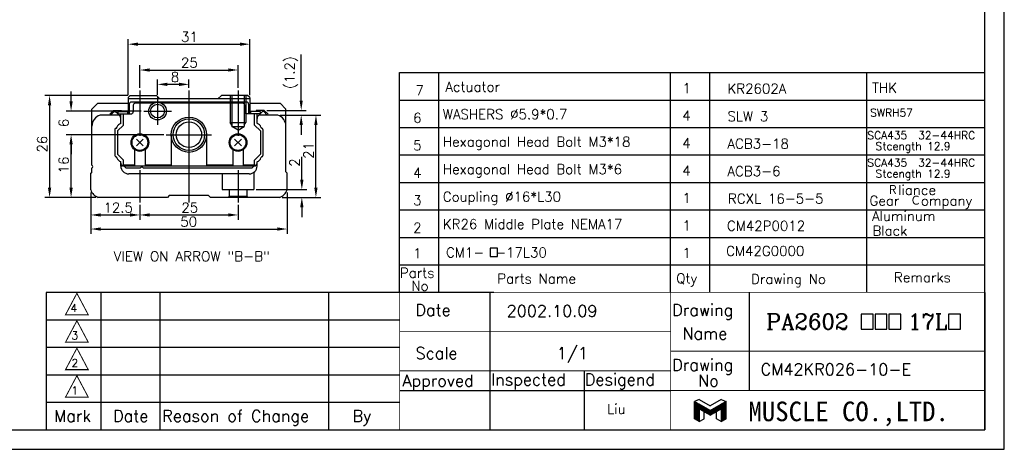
# Model space of a CAD drawing. Extents: x -633 to -223, y -264 to 23.
# Tile 4 of 7: x -474 to -223, y -264 to -154. Entities that reach past the tile are written whole.
import ezdxf
from ezdxf.lldxf.tags import DXFTag

# ---------------------------------------------------------------- set-up
doc = ezdxf.new("R2010")
doc.units = 0
doc.header["$MEASUREMENT"] = 0
for name, color, linetype in [('1', 7, 'Continuous'), ('Center', 1, 'CENTER'), ('Dims', 6, 'Continuous'), ('Hidden', 4, 'HIDDEN'), ('Object', 7, 'Continuous')]:
    doc.layers.add(name, color=color, linetype=linetype)
doc.styles.add('Roman', font='romans.shx', dxfattribs={"bigfont": 'bigfont.shx'})
doc.styles.get("Standard").update_dxf_attribs({"font": 'romanc.shx', "bigfont": 'bigfont.shx'})
tags = doc.linetypes.add('CENTER', pattern=[17.5, 13, -1.5, 1.5, -1.5]).pattern_tags.tags
tags[10:11] = [DXFTag(74, 4), DXFTag(75, 0), DXFTag(340, '0'), DXFTag(46, 1.0), DXFTag(50, 0.0), DXFTag(44, 0.0), DXFTag(45, 0.0)]
tags[8:9] = [DXFTag(74, 4), DXFTag(75, 0), DXFTag(340, '0'), DXFTag(46, 1.0), DXFTag(50, 0.0), DXFTag(44, 0.0), DXFTag(45, 0.0)]
tags[6:7] = [DXFTag(74, 4), DXFTag(75, 0), DXFTag(340, '0'), DXFTag(46, 1.0), DXFTag(50, 0.0), DXFTag(44, 0.0), DXFTag(45, 0.0)]
tags[4:5] = [DXFTag(74, 4), DXFTag(75, 0), DXFTag(340, '0'), DXFTag(46, 1.0), DXFTag(50, 0.0), DXFTag(44, 0.0), DXFTag(45, 0.0)]
tags = doc.linetypes.add('HIDDEN', pattern=[9.525, 6.35, -3.175]).pattern_tags.tags
tags[6:7] = [DXFTag(74, 4), DXFTag(75, 0), DXFTag(340, '0'), DXFTag(46, 1.0), DXFTag(50, 0.0), DXFTag(44, 0.0), DXFTag(45, 0.0)]
tags[4:5] = [DXFTag(74, 4), DXFTag(75, 0), DXFTag(340, '0'), DXFTag(46, 1.0), DXFTag(50, 0.0), DXFTag(44, 0.0), DXFTag(45, 0.0)]
doc.dimstyles.get("Standard").update_dxf_attribs({"dimtxt": 2.5, "dimasz": 2.5, "dimexe": 1.25, "dimexo": 0.625, "dimtad": 1, "dimdec": 3, "dimdsep": 46, "dimtxsty": 'Standard', "dimcen": 2.5, "dimadec": 0, "dimazin": 0, "dimtfac": 1, "dimtdec": 3, "dimtofl": 0, "dimtmove": 0, "dimatfit": 3, "dimfxl": 1, "dimtolj": 1, "dimtzin": 0, "dimarcsym": 0})

# ---------------------------------------------------------------- blocks, each defined once
blk = doc.blocks.new('*D14')
at = {"layer": 'Defpoints', "color": 0}
for p in [(-461.08, -177.71), (-442.58, -177.71), (-436.83, -183.71)]:
    blk.add_point(p, dxfattribs=at)
at = {"layer": 'Dims', "color": 0, "lineweight": -2}
for p, q in [((-461.08, -175.21), (-461.08, -172.71)), ((-443.21, -177.71), (-462.33, -177.71)), ((-437.46, -183.71), (-462.33, -183.71)), ((-461.08, -186.21), (-461.08, -188.71))]:
    blk.add_line(p, q, dxfattribs=at)
at = {"layer": 'Dims', "color": 0}
for points in [[(-461.5, -175.21), (-460.66, -175.21), (-461.08, -177.71)], [(-461.5, -186.21), (-460.66, -186.21), (-461.08, -183.71)]]:
    blk.add_solid(points, dxfattribs=at)
at = {"layer": 'Dims', "color": 0, "insert": (-462.95, -180.71), "char_height": 2.5, "attachment_point": 5, "rotation": 90}
blk.add_mtext('\\A1;6', dxfattribs=at)
blk = doc.blocks.new('*D12')
at = {"layer": 'Defpoints', "color": 0}
for p in [(-446.01, -173.71), (-466.55, -199.71), (-454.15, -199.71)]:
    blk.add_point(p, dxfattribs=at)
at = {"layer": 'Dims', "color": 0, "lineweight": -2}
for p, q in [((-446.64, -173.71), (-467.8, -173.71)), ((-466.55, -176.21), (-466.55, -197.21)), ((-454.77, -199.71), (-467.8, -199.71))]:
    blk.add_line(p, q, dxfattribs=at)
at = {"layer": 'Dims', "color": 0}
for points in [[(-466.97, -176.21), (-466.14, -176.21), (-466.55, -173.71)], [(-466.97, -197.21), (-466.14, -197.21), (-466.55, -199.71)]]:
    blk.add_solid(points, dxfattribs=at)
at = {"layer": 'Dims', "color": 0, "insert": (-468.43, -186.13), "char_height": 2.5, "attachment_point": 5, "rotation": 90}
blk.add_mtext('\\A1;26', dxfattribs=at)
blk = doc.blocks.new('*D20')
at = {"layer": 'Defpoints', "color": 0}
for p in [(-461.08, -183.71), (-436.83, -183.71), (-454.15, -199.71)]:
    blk.add_point(p, dxfattribs=at)
at = {"layer": 'Dims', "color": 0, "lineweight": -2}
for p, q in [((-437.46, -183.71), (-462.33, -183.71)), ((-461.08, -197.21), (-461.08, -186.21)), ((-454.77, -199.71), (-462.33, -199.71))]:
    blk.add_line(p, q, dxfattribs=at)
at = {"layer": 'Dims', "color": 0}
for points in [[(-461.5, -186.21), (-460.66, -186.21), (-461.08, -183.71)], [(-461.5, -197.21), (-460.66, -197.21), (-461.08, -199.71)]]:
    blk.add_solid(points, dxfattribs=at)
at = {"layer": 'Dims', "color": 0, "insert": (-462.95, -191.43), "char_height": 2.5, "attachment_point": 5, "rotation": 90}
blk.add_mtext('\\A1;16', dxfattribs=at)
blk = doc.blocks.new('*D24')
at = {"layer": 'Defpoints', "color": 0}
for p in [(-408.43, -178.71), (-398.72, -178.71), (-407.98, -199.71)]:
    blk.add_point(p, dxfattribs=at)
at = {"layer": 'Dims', "color": 0, "lineweight": -2}
for p, q in [((-407.8, -178.71), (-397.47, -178.71)), ((-398.72, -197.21), (-398.72, -181.21)), ((-407.35, -199.71), (-397.47, -199.71))]:
    blk.add_line(p, q, dxfattribs=at)
at = {"layer": 'Dims', "color": 0}
for points in [[(-399.14, -181.21), (-398.31, -181.21), (-398.72, -178.71)], [(-399.14, -197.21), (-398.31, -197.21), (-398.72, -199.71)]]:
    blk.add_solid(points, dxfattribs=at)
at = {"layer": 'Dims', "color": 0, "insert": (-400.6, -187.72), "char_height": 2.5, "attachment_point": 5, "rotation": 90}
blk.add_mtext('\\A1;21', dxfattribs=at)
blk = doc.blocks.new('*D21')
at = {"layer": 'Defpoints', "color": 0}
for p in [(-443.56, -200.98), (-418.56, -200.98), (-418.56, -204.17)]:
    blk.add_point(p, dxfattribs=at)
at = {"layer": 'Dims', "color": 0, "lineweight": -2}
for p, q in [((-443.56, -201.6), (-443.56, -205.42)), ((-418.56, -201.6), (-418.56, -205.42)), ((-441.06, -204.17), (-421.06, -204.17))]:
    blk.add_line(p, q, dxfattribs=at)
at = {"layer": 'Dims', "color": 0}
for points in [[(-441.06, -203.75), (-441.06, -204.58), (-443.56, -204.17)], [(-421.06, -203.75), (-421.06, -204.58), (-418.56, -204.17)]]:
    blk.add_solid(points, dxfattribs=at)
at = {"layer": 'Dims', "color": 0, "insert": (-430.86, -202.29), "char_height": 2.5, "attachment_point": 5}
blk.add_mtext('\\A1;25', dxfattribs=at)
blk = doc.blocks.new('*D19')
at = {"layer": 'Defpoints', "color": 0}
for p in [(-456.06, -197.8), (-406.06, -197.8), (-406.06, -207.75)]:
    blk.add_point(p, dxfattribs=at)
at = {"layer": 'Dims', "color": 0, "lineweight": -2}
for p, q in [((-456.06, -198.42), (-456.06, -209)), ((-406.06, -198.42), (-406.06, -209)), ((-453.56, -207.75), (-408.56, -207.75))]:
    blk.add_line(p, q, dxfattribs=at)
at = {"layer": 'Dims', "color": 0}
for points in [[(-453.56, -207.34), (-453.56, -208.17), (-456.06, -207.75)], [(-408.56, -207.34), (-408.56, -208.17), (-406.06, -207.75)]]:
    blk.add_solid(points, dxfattribs=at)
at = {"layer": 'Dims', "color": 0, "insert": (-431.12, -205.88), "char_height": 2.5, "attachment_point": 5}
blk.add_mtext('\\A1;50', dxfattribs=at)
blk = doc.blocks.new('*D22')
at = {"layer": 'Defpoints', "color": 0}
for p in [(-456.06, -197.8), (-443.56, -200.98), (-443.56, -204.17)]:
    blk.add_point(p, dxfattribs=at)
at = {"layer": 'Dims', "color": 0, "lineweight": -2}
for p, q in [((-456.06, -198.42), (-456.06, -205.42)), ((-443.56, -201.6), (-443.56, -205.42)), ((-453.56, -204.17), (-446.06, -204.17))]:
    blk.add_line(p, q, dxfattribs=at)
at = {"layer": 'Dims', "color": 0}
for points in [[(-453.56, -203.75), (-453.56, -204.58), (-456.06, -204.17)], [(-446.06, -203.75), (-446.06, -204.58), (-443.56, -204.17)]]:
    blk.add_solid(points, dxfattribs=at)
at = {"layer": 'Dims', "color": 0, "insert": (-449.08, -202.29), "char_height": 2.5, "attachment_point": 5}
blk.add_mtext('\\A1;12.5', dxfattribs=at)
blk = doc.blocks.new('*D18')
at = {"layer": 'Defpoints', "color": 0}
for p in [(-414.56, -197.71), (-402.31, -197.71), (-407.98, -199.71)]:
    blk.add_point(p, dxfattribs=at)
at = {"layer": 'Dims', "color": 0, "lineweight": -2}
for p, q in [((-402.31, -195.21), (-402.31, -189.36)), ((-413.94, -197.71), (-401.06, -197.71)), ((-407.35, -199.71), (-401.06, -199.71)), ((-402.31, -202.21), (-402.31, -204.71))]:
    blk.add_line(p, q, dxfattribs=at)
at = {"layer": 'Dims', "color": 0}
for points in [[(-402.73, -195.21), (-401.89, -195.21), (-402.31, -197.71)], [(-402.73, -202.21), (-401.89, -202.21), (-402.31, -199.71)]]:
    blk.add_solid(points, dxfattribs=at)
at = {"layer": 'Dims', "color": 0, "insert": (-404.18, -190.81), "char_height": 2.5, "attachment_point": 5, "rotation": 90}
blk.add_mtext('\\A1;2', dxfattribs=at)
blk = doc.blocks.new('*D31')
at = {"layer": 'Defpoints', "color": 0}
for p in [(-418.56, -167.23), (-443.56, -172.44), (-418.56, -172.44)]:
    blk.add_point(p, dxfattribs=at)
at = {"layer": 'Dims', "color": 0, "lineweight": -2}
for p, q in [((-443.56, -171.81), (-443.56, -165.98)), ((-441.06, -167.23), (-421.06, -167.23)), ((-418.56, -171.81), (-418.56, -165.98))]:
    blk.add_line(p, q, dxfattribs=at)
at = {"layer": 'Dims', "color": 0}
for points in [[(-441.06, -166.82), (-441.06, -167.65), (-443.56, -167.23)], [(-421.06, -166.82), (-421.06, -167.65), (-418.56, -167.23)]]:
    blk.add_solid(points, dxfattribs=at)
at = {"layer": 'Dims', "color": 0, "insert": (-430.95, -165.36), "char_height": 2.5, "attachment_point": 5}
blk.add_mtext('\\A1;25', dxfattribs=at)
blk = doc.blocks.new('*D30')
at = {"layer": 'Defpoints', "color": 0}
for p in [(-415.56, -160.65), (-446.56, -174.26), (-415.56, -174.26)]:
    blk.add_point(p, dxfattribs=at)
at = {"layer": 'Dims', "color": 0, "lineweight": -2}
for p, q in [((-446.56, -173.63), (-446.56, -159.4)), ((-415.56, -173.63), (-415.56, -159.4)), ((-444.06, -160.65), (-418.06, -160.65))]:
    blk.add_line(p, q, dxfattribs=at)
at = {"layer": 'Dims', "color": 0}
for points in [[(-444.06, -160.24), (-444.06, -161.07), (-446.56, -160.65)], [(-418.06, -160.24), (-418.06, -161.07), (-415.56, -160.65)]]:
    blk.add_solid(points, dxfattribs=at)
at = {"layer": 'Dims', "color": 0, "insert": (-430.95, -158.78), "char_height": 2.5, "attachment_point": 5}
blk.add_mtext('\\A1;31', dxfattribs=at)
blk = doc.blocks.new('*D15')
at = {"layer": 'Defpoints', "color": 0}
for p in [(-411.89, -177.51), (-408.43, -178.71), (-402.47, -178.71)]:
    blk.add_point(p, dxfattribs=at)
at = {"layer": 'Dims', "color": 0, "lineweight": -2}
for p, q in [((-402.47, -175.01), (-402.47, -163.28)), ((-411.26, -177.51), (-401.22, -177.51)), ((-407.8, -178.71), (-401.22, -178.71)), ((-402.47, -181.21), (-402.47, -183.71))]:
    blk.add_line(p, q, dxfattribs=at)
at = {"layer": 'Dims', "color": 0}
for points in [[(-402.89, -175.01), (-402.06, -175.01), (-402.47, -177.51)], [(-402.89, -181.21), (-402.06, -181.21), (-402.47, -178.71)]]:
    blk.add_solid(points, dxfattribs=at)
at = {"layer": 'Dims', "color": 0, "insert": (-405, -167.9), "char_height": 2.5, "attachment_point": 5, "rotation": 90}
blk.add_mtext('\\A1;(1.2)', dxfattribs=at)
blk = doc.blocks.new('*D32')
at = {"layer": 'Defpoints', "color": 0}
for p in [(-439.06, -170.89), (-431.06, -172.44), (-439.06, -174.19)]:
    blk.add_point(p, dxfattribs=at)
at = {"layer": 'Dims', "color": 0, "lineweight": -2}
for p, q in [((-439.06, -173.56), (-439.06, -169.64)), ((-431.06, -171.81), (-431.06, -169.64)), ((-433.56, -170.89), (-436.56, -170.89))]:
    blk.add_line(p, q, dxfattribs=at)
at = {"layer": 'Dims', "color": 0}
for points in [[(-436.56, -170.47), (-436.56, -171.31), (-439.06, -170.89)], [(-433.56, -170.47), (-433.56, -171.31), (-431.06, -170.89)]]:
    blk.add_solid(points, dxfattribs=at)
at = {"layer": 'Dims', "color": 0, "insert": (-434.61, -169.02), "char_height": 2.5, "attachment_point": 5}
blk.add_mtext('\\A1;8', dxfattribs=at)
blk = doc.blocks.new('A$C76C73055')
at = {"layer": '1', "linetype": 'Continuous'}
for p, q in [((1.5, 7.02), (0, 6.39)), ((0, 0.87), (0, 6.39)), ((0, 6.39), (1.5, 5.52)), ((1.5, 7.02), (5, 5)), ((8.5, 7.02), (5, 5)), ((8.5, 7.02), (10, 6.39)), ((10, 6.39), (8.5, 5.52)), ((10, 0.87), (10, 6.39)), ((0, 6.19), (0.34, 6.19)), ((0, 5.99), (0.68, 5.99)), ((0, 5.79), (1.03, 5.79)), ((0, 5.59), (1.37, 5.59)), ((0, 5.39), (1.72, 5.39)), ((0, 5.19), (2.07, 5.19)), ((0, 4.99), (2.41, 4.99)), ((0, 4.79), (2.76, 4.79)), ((0, 4.59), (3.11, 4.59)), ((0, 4.39), (3.45, 4.39)), ((0, 4.19), (3.8, 4.19)), ((0, 3.99), (1.5, 3.99)), ((0, 3.79), (1.5, 3.79)), ((0, 3.59), (1.5, 3.59)), ((0, 3.39), (1.5, 3.39)), ((0, 3.19), (1.5, 3.19)), ((5, 3.5), (1.5, 5.52)), ((1.5, 4.02), (1.5, 0)), ((5, 2), (1.5, 4.02)), ((1.55, 3.99), (4.15, 3.99)), ((1.89, 3.79), (4.49, 3.79)), ((2.24, 3.59), (4.84, 3.59)), ((2.59, 3.39), (7.41, 3.39)), ((2.93, 3.19), (7.07, 3.19)), ((3, 0.87), (3, 3.16)), ((5, 3.5), (8.5, 5.52)), ((5, 2), (8.5, 4.02)), ((5.16, 3.59), (7.76, 3.59)), ((5.51, 3.79), (8.1, 3.79)), ((5.85, 3.99), (8.45, 3.99)), ((6.2, 4.19), (10, 4.19)), ((6.55, 4.39), (10, 4.39)), ((6.89, 4.59), (10, 4.59)), ((7, 0.87), (7, 3.16)), ((7.24, 4.79), (10, 4.79)), ((7.59, 4.99), (10, 4.99)), ((7.93, 5.19), (10, 5.19)), ((8.28, 5.39), (10, 5.39)), ((8.5, 4.02), (8.5, 0)), ((8.5, 3.99), (10, 3.99)), ((8.5, 3.79), (10, 3.79)), ((8.5, 3.59), (10, 3.59)), ((8.5, 3.39), (10, 3.39)), ((8.5, 3.19), (10, 3.19)), ((8.62, 5.59), (10, 5.59)), ((8.97, 5.79), (10, 5.79)), ((9.32, 5.99), (10, 5.99)), ((9.66, 6.19), (10, 6.19)), ((0, 2.99), (1.5, 2.99)), ((0, 2.79), (1.5, 2.79)), ((0, 2.59), (1.5, 2.59)), ((0, 2.39), (1.5, 2.39)), ((0, 2.19), (1.5, 2.19)), ((0, 1.99), (1.5, 1.99)), ((0, 1.79), (1.5, 1.79)), ((0, 1.59), (1.5, 1.59)), ((0, 1.39), (1.5, 1.39)), ((0, 1.19), (1.5, 1.19)), ((0, 0.99), (1.5, 0.99)), ((1.5, 0), (0, 0.87)), ((0.13, 0.79), (1.5, 0.79)), ((0.47, 0.59), (1.5, 0.59)), ((0.82, 0.39), (1.5, 0.39)), ((1.17, 0.19), (1.5, 0.19)), ((1.5, 0), (3, 0.87)), ((3.28, 2.99), (6.72, 2.99)), ((3.63, 2.79), (6.37, 2.79)), ((3.97, 2.59), (6.03, 2.59)), ((4.32, 2.39), (5.68, 2.39)), ((4.67, 2.19), (5.33, 2.19)), ((8.5, 0), (7, 0.87)), ((8.5, 2.99), (10, 2.99)), ((8.5, 2.79), (10, 2.79)), ((8.5, 2.59), (10, 2.59)), ((8.5, 2.39), (10, 2.39)), ((8.5, 2.19), (10, 2.19)), ((8.5, 1.99), (10, 1.99)), ((8.5, 1.79), (10, 1.79)), ((8.5, 1.59), (10, 1.59)), ((8.5, 1.39), (10, 1.39)), ((8.5, 1.19), (10, 1.19)), ((8.5, 0.99), (10, 0.99)), ((8.5, 0), (10, 0.87)), ((8.5, 0.79), (9.87, 0.79)), ((8.5, 0.59), (9.53, 0.59)), ((8.5, 0.39), (9.18, 0.39)), ((8.5, 0.19), (8.83, 0.19))]:
    blk.add_line(p, q, dxfattribs=at)

msp = doc.modelspace()

# ---------------------------------------------------------------- linework, layer by layer
at = {"layer": 'Center'}
for p, q in [((-443.5626, -172.4393), (-443.5626, -183.9997)), ((-431.0626, -172.4393), (-431.0626, -200.9793)), ((-418.5626, -172.4393), (-418.5626, -183.9997)), ((-439.0626, -174.1893), (-439.0626, -181.2293)), ((-442.5826, -177.7093), (-435.5425, -177.7093)), ((-436.8326, -183.7093), (-425.2925, -183.7093)), ((-443.5626, -192.7704), (-443.5626, -200.9793)), ((-418.5626, -192.7704), (-418.5626, -200.9793))]:
    msp.add_line(p, q, dxfattribs=at)
at = {"layer": 'Dims'}
msp.add_lwpolyline([(-633.4021, -263.8857), (-223.4021, -263.8857), (-223.4021, 23.1143), (-633.4021, 23.1143)], close=True, dxfattribs=at)
at = {"layer": 'Hidden'}
for p, q in [((-420.5626, -173.7093), (-420.5626, -180.6093)), ((-420.1624, -173.7093), (-420.1624, -181.6093)), ((-416.9625, -173.7093), (-416.9625, -181.6093)), ((-416.5626, -173.7093), (-416.5626, -180.6093)), ((-420.5626, -180.6093), (-416.5626, -180.6093)), ((-420.1624, -181.3021), (-420.5624, -180.6093)), ((-420.1624, -181.6093), (-416.9625, -181.6093)), ((-418.5623, -182.5331), (-420.1623, -181.6094)), ((-418.5625, -182.5331), (-416.9624, -181.6093)), ((-416.9624, -181.3022), (-416.5623, -180.6093)), ((-422.5626, -193.7093), (-422.5626, -197.7093)), ((-414.5626, -193.3456), (-414.5626, -197.7093)), ((-422.5626, -197.7093), (-414.5626, -197.7093)), ((-420.8126, -197.7093), (-420.8126, -199.4093)), ((-416.3126, -197.7093), (-416.3126, -199.4093)), ((-420.8125, -199.4093), (-421.1125, -199.7094)), ((-420.8126, -199.4093), (-416.3126, -199.4093)), ((-416.3125, -199.4095), (-416.0125, -199.7095))]:
    msp.add_line(p, q, dxfattribs=at)
msp.add_circle((-431.0626, -183.7093), 3.24, dxfattribs=at)
at = {"layer": 'Object', "ltscale": 10}
for p, q in [((-377.4021, -167.8857), (-228.4021, -167.8857)), ((-377.4021, -223.8857), (-377.4021, -167.8857)), ((-367.4021, -223.8857), (-367.4021, -167.8857)), ((-308.4021, -223.8857), (-308.4021, -167.8857)), ((-298.4021, -223.8857), (-298.4021, -167.8857)), ((-258.4021, -223.8857), (-258.4021, -167.8857)), ((-377.4021, -174.8857), (-228.4021, -174.8857)), ((-377.4021, -181.8857), (-228.4021, -181.8857)), ((-377.4021, -188.8857), (-228.4021, -188.8857)), ((-377.4021, -195.8857), (-228.4021, -195.8857)), ((-377.4021, -202.8857), (-228.4021, -202.8857)), ((-377.4021, -209.8857), (-228.4021, -209.8857)), ((-377.4021, -216.8857), (-228.4021, -216.8857)), ((-353.4021, -223.8857), (-467.4021, -223.8857)), ((-467.4021, -223.8857), (-467.4021, -258.8857)), ((-453.4021, -258.8857), (-453.4021, -223.8857)), ((-438.4021, -258.8857), (-438.4021, -223.8857)), ((-395.4021, -258.8857), (-395.4021, -223.8857)), ((-354.4021, -223.8857), (-354.4021, -243.8857)), ((-288.4021, -223.8857), (-288.4021, -248.8857)), ((-228.4021, -223.8857), (-228.4021, -258.8857)), ((-467.4021, -230.8857), (-377.4021, -230.8857)), ((-467.4021, -237.8857), (-377.4021, -237.8857)), ((-467.4021, -244.8857), (-377.4021, -244.8857)), ((-354.4021, -243.8857), (-354.4021, -258.8857)), ((-330.4021, -243.8857), (-330.4021, -258.8857)), ((-377.4021, -248.8857), (-308.4021, -248.8857)), ((-467.4021, -251.8857), (-377.4021, -251.8857)), ((-467.4021, -258.8857), (-228.4021, -258.8857))]:
    msp.add_line(p, q, dxfattribs=at)
at = {"layer": 'Object'}
for p, q in [((-446.5627, -174.2593), (-446.0128, -173.7093)), ((-446.5626, -174.2593), (-446.5626, -178.4089)), ((-415.5626, -174.6093), (-446.5626, -174.6093)), ((-446.0128, -173.7093), (-439.3626, -173.7093)), ((-416.3626, -175.4093), (-445.7628, -175.4093)), ((-439.3627, -173.7094), (-438.4628, -174.6093)), ((-422.7628, -173.7093), (-423.6628, -174.6093)), ((-416.1126, -173.7093), (-422.7628, -173.7093)), ((-415.5626, -174.2594), (-416.1126, -173.7093)), ((-415.5626, -174.2593), (-415.5626, -178.4089)), ((-454.2627, -175.7093), (-455.7628, -177.2093)), ((-455.7628, -191.4593), (-455.7628, -177.2095)), ((-454.2628, -175.7093), (-446.5626, -175.7093)), ((-450.237, -177.5089), (-451.2249, -178.4968)), ((-450.1128, -177.809), (-451.0127, -178.7089)), ((-450.2369, -177.5089), (-448.2127, -177.5089)), ((-450.1126, -177.8089), (-449.8126, -177.8089)), ((-449.2127, -178.4088), (-449.8126, -177.8089)), ((-449.2127, -177.8089), (-449.2127, -178.4089)), ((-449.2127, -177.8089), (-446.7127, -177.8089)), ((-448.2127, -177.5089), (-448.2127, -177.8089)), ((-446.7127, -177.8089), (-446.7127, -178.4089)), ((-446.2628, -175.9093), (-446.2628, -178.4089)), ((-445.2628, -176.2093), (-445.2628, -177.9089)), ((-440.0933, -175.7093), (-444.7628, -175.7093)), ((-417.3626, -175.7093), (-438.0317, -175.7093)), ((-416.8626, -176.2093), (-416.8626, -177.9089)), ((-415.8626, -175.9093), (-415.8626, -178.4089)), ((-415.5626, -175.7093), (-407.8626, -175.7093)), ((-415.4127, -177.8089), (-415.4127, -178.4089)), ((-412.9127, -177.8089), (-415.4127, -177.8089)), ((-413.9127, -177.5089), (-413.9127, -177.8089)), ((-411.8885, -177.5089), (-413.9127, -177.5089)), ((-412.9128, -178.4088), (-412.3128, -177.8088)), ((-412.9127, -177.8089), (-412.9127, -178.4089)), ((-412.0128, -177.8089), (-412.3128, -177.8089)), ((-412.0128, -177.809), (-411.1128, -178.709)), ((-411.8886, -177.509), (-410.9007, -178.4969)), ((-407.8628, -175.7094), (-406.3628, -177.2093)), ((-406.3626, -193.2093), (-406.3626, -177.2093)), ((-448.8858, -178.7091), (-453.6995, -178.7091)), ((-451.2249, -178.497), (-451.0127, -178.7092)), ((-449.2127, -178.4089), (-445.7628, -178.4089)), ((-448.4127, -180.7751), (-448.4127, -178.4089)), ((-447.7628, -181.2474), (-447.7628, -178.4089)), ((-412.9127, -178.4089), (-416.3626, -178.4089)), ((-414.3626, -181.2474), (-414.3626, -178.4089)), ((-413.7127, -180.7751), (-413.7127, -178.4089)), ((-408.4261, -178.7091), (-413.2393, -178.7091)), ((-410.9006, -178.4969), (-411.1127, -178.709)), ((-449.9127, -182.3893), (-449.9127, -189.0293)), ((-449.5945, -182.0893), (-449.6126, -182.0893)), ((-449.5946, -182.0894), (-449.5295, -182.0243)), ((-449.2628, -182.7474), (-449.2628, -188.6712)), ((-449.2627, -182.7474), (-447.7627, -181.2474)), ((-412.8628, -182.7474), (-414.3628, -181.2474)), ((-412.8626, -182.7474), (-412.8626, -188.6712)), ((-412.5309, -182.0893), (-412.596, -182.0242)), ((-412.5308, -182.0893), (-412.5128, -182.0893)), ((-412.2127, -182.3893), (-412.2127, -189.0293)), ((-444.447, -184.8255), (-442.6792, -186.5933)), ((-444.4469, -186.5933), (-442.6792, -184.8256)), ((-435.5626, -183.7093), (-435.5626, -191.5093)), ((-426.5626, -183.7093), (-426.5626, -191.5093)), ((-419.4462, -184.8254), (-417.6784, -186.5932)), ((-419.4462, -186.5932), (-417.6785, -184.8255)), ((-444.9132, -187.5093), (-444.9132, -191.5093)), ((-442.2132, -187.5093), (-442.2132, -191.5093)), ((-419.9122, -187.5093), (-419.9122, -191.5093)), ((-417.2122, -187.5093), (-417.2122, -191.5093)), ((-449.5945, -189.3293), (-449.6126, -189.3293)), ((-449.5946, -189.3294), (-449.5294, -189.3946)), ((-449.2626, -188.6714), (-447.7627, -190.1714)), ((-447.7628, -191.5093), (-447.7628, -190.1712)), ((-412.8628, -188.6712), (-414.3628, -190.1712)), ((-414.3626, -191.5093), (-414.3626, -190.1712)), ((-412.5309, -189.3293), (-412.596, -189.3944)), ((-412.5308, -189.3293), (-412.5128, -189.3293)), ((-455.7628, -193.2093), (-455.7628, -192.2593)), ((-448.4127, -191.7093), (-448.4127, -190.6435)), ((-448.2628, -191.3664), (-448.2628, -191.4093)), ((-447.9627, -191.7094), (-448.2627, -191.4093)), ((-414.1627, -191.7093), (-447.9627, -191.7093)), ((-444.9132, -191.5093), (-447.9127, -191.5093)), ((-447.5626, -191.7095), (-447.0627, -192.2094)), ((-443.4627, -192.2093), (-447.0626, -192.2093)), ((-415.0626, -192.2093), (-442.6627, -192.2093)), ((-435.5626, -191.5093), (-442.2132, -191.5093)), ((-419.9122, -191.5093), (-426.5626, -191.5093)), ((-414.2127, -191.5093), (-417.2122, -191.5093)), ((-415.0627, -192.2093), (-414.5627, -191.7093)), ((-414.1627, -191.7093), (-413.8627, -191.4093)), ((-413.8626, -191.3664), (-413.8626, -191.4093)), ((-413.7127, -191.7093), (-413.7127, -190.6435)), ((-456.0626, -197.7961), (-456.0626, -193.5086)), ((-455.7632, -193.209), (-456.0552, -193.501)), ((-415.7127, -193.7093), (-446.4127, -193.7093)), ((-406.3631, -193.2093), (-406.0632, -193.5092)), ((-406.0626, -197.7961), (-406.0626, -193.5096)), ((-436.5633, -199.7093), (-454.1495, -199.7093)), ((-436.063, -199.209), (-436.563, -199.709)), ((-426.0631, -199.2093), (-436.0633, -199.2093)), ((-426.0631, -199.2093), (-425.5632, -199.7092)), ((-407.9759, -199.7093), (-425.5631, -199.7093))]:
    msp.add_line(p, q, dxfattribs=at)
for points in [[(-628.4021, -258.8857), (-228.4021, -258.8857), (-228.4021, 18.1143), (-628.4021, 18.1143)], [(-354.3746, -214.779), (-352.5091, -214.779), (-352.5091, -212.6494), (-354.3746, -212.6494)], [(-259.872, -233.2593), (-256.8263, -233.2593), (-256.8263, -229.4057), (-259.872, -229.4057)], [(-256.3263, -233.2593), (-253.2805, -233.2593), (-253.2805, -229.4057), (-256.3263, -229.4057)], [(-252.7805, -233.2593), (-249.7347, -233.2593), (-249.7347, -229.4057), (-252.7805, -229.4057)], [(-237.6409, -233.2593), (-234.5951, -233.2593), (-234.5951, -229.4057), (-237.6409, -229.4057)]]:
    msp.add_lwpolyline(points, close=True, dxfattribs=at)
at = {"layer": 'Object', "ltscale": 10, "const_width": 0.2}
for points in [[(-228.4021, -223.8857), (-377.4021, -223.8857), (-377.4021, -258.8857)], [(-308.4021, -223.8857), (-308.4021, -258.8857)], [(-377.4021, -233.8857), (-308.4021, -233.8857)], [(-308.4021, -238.8857), (-228.4021, -238.8857)], [(-377.4021, -243.8857), (-308.4021, -243.8857)], [(-308.4021, -248.8857), (-228.4021, -248.8857)]]:
    msp.add_lwpolyline(points, dxfattribs=at)
at = {"layer": 'Object'}
for centre, radius in [((-439.0626, -177.7093), 2.25), ((-439.0626, -177.7093), 1.75), ((-431.0626, -183.7093), 4.5), ((-431.0626, -183.7093), 4), ((-443.5631, -185.7093), 2.25), ((-443.5631, -185.7093), 2), ((-418.5623, -185.7093), 2.25), ((-418.5623, -185.7093), 2)]:
    msp.add_circle(centre, radius, dxfattribs=at)
for centre, radius, start, end in [((-445.7628, -175.9093), 0.5, 89.999982, 179.99996), ((-416.3626, -175.9093), 0.5, 359.99999, 89.999982), ((-445.7628, -177.9089), 0.5, 270.00002, 0), ((-444.7628, -176.2093), 0.5, 89.999982, 179.99996), ((-417.3626, -176.2093), 0.5, 0, 89.999982), ((-416.3626, -177.9089), 0.5, 180.00004, 270.00002), ((-452.7628, -181.5591), 3, 108.19484, 179.99996), ((-449.4127, -179.5591), 1, 0, 58.211462), ((-412.7127, -179.5591), 1, 121.7885, 179.99996), ((-409.3626, -181.5591), 3, 0, 71.805123), ((-449.6126, -182.3893), 0.3, 89.999982, 179.99996), ((-449.8831, -181.6707), 0.5, 315, 342.39003), ((-448.0054, -182.2667), 1.47, 106.21807, 162.38999), ((-449.4127, -180.7751), 1, 355.40756, 0), ((-412.7127, -180.7751), 1, 180.00004, 184.59249), ((-414.1199, -182.2667), 1.47, 17.609969, 73.781889), ((-412.2423, -181.6707), 0.5, 197.61001, 225), ((-412.5128, -182.3893), 0.3, 0, 89.999982), ((-449.6126, -189.0293), 0.3, 179.99996, 270), ((-449.8831, -189.748), 0.5, 17.609973, 45.000001), ((-448.0054, -189.152), 1.47, 197.61001, 253.78193), ((-449.4127, -190.6435), 1, 0, 4.591991), ((-412.7127, -190.6435), 1, 175.408, 179.99996), ((-414.1199, -189.152), 1.47, 286.21811, 342.39003), ((-412.2423, -189.748), 0.5, 135, 162.38999), ((-412.5128, -189.0293), 0.3, 270.00002, 0), ((-456.0628, -191.8593), 0.5, 306.8699, 53.130102), ((-447.9127, -191.0093), 0.5, 179.99996, 270), ((-446.4127, -191.7093), 2, 179.99996, 270), ((-443.0626, -192.5093), 0.5, 36.869897, 143.13006), ((-415.7127, -191.7093), 2, 270.00002, 0.000009), ((-414.2127, -191.0093), 0.5, 270.00002, 0), ((-453.2127, -196.8593), 3, 198.19489, 251.80516), ((-408.9127, -196.8593), 3, 288.19488, 341.80513)]:
    msp.add_arc(centre, radius, start, end, dxfattribs=at)

# ---------------------------------------------------------------- block references
at = {"layer": 'Object', "ltscale": 10, "xscale": 0.8000000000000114, "yscale": 0.8000000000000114, "zscale": 0.8}
msp.add_blockref('A$C76C73055', (-302.2772, -256.7808), dxfattribs=at)

# ---------------------------------------------------------------- texts
at = {"layer": 'Dims', "width": 1.011905}
msp.add_text('VIEW ON ARROW "B-B"', height=2.5, dxfattribs=at).set_placement((-450.2146, -215.9436))
at = {"layer": 'Dims', "ltscale": 0.5}
msp.add_text('Liu', height=2.5, dxfattribs=at).set_placement((-324.5514, -254.8607))
at = {"layer": 'Object', "style": 'Roman'}
for s, height, p in [('Actuator', 2.5, (-365.7565, -172.7506)), ('THK', 2.5, (-257.0587, -173.0162)), ('7', 2.5, (-373.3701, -173.6802)), ('1', 2.5, (-305.3905, -173.1151)), ('KR2602A', 2.5, (-293.9062, -173.2161)), ('WASHERS %%c5.9*0.7', 2.5, (-366.4039, -179.7506)), ('4', 2.5, (-305.3905, -180.1151)), ('SLW 3', 2.5, (-293.9062, -180.2708)), ('SWRH57', 2, (-257.5518, -179.1137)), ('6', 2.5, (-373.9629, -180.6802)), ('SCA435  32-44HRC', 2, (-258.3006, -184.854)), ('5', 2.5, (-373.9629, -187.6802)), ('Hexagonal Head Bolt M3*18', 2.5, (-366.4039, -186.7506)), ('4', 2.5, (-305.3905, -187.1151)), ('ACB3-18', 2.5, (-293.9062, -187.2708)), (' Stcength 12.9', 2, (-257.5518, -187.6299)), ('SCA435  32-44HRC', 2, (-258.3006, -191.854)), ('4', 2.5, (-373.9629, -194.6802)), ('Hexagonal Head Bolt M3*6', 2.5, (-366.4039, -193.7506)), ('4', 2.5, (-305.3905, -194.1151)), ('ACB3-6', 2.5, (-293.9062, -194.2708)), (' Stcength 12.9', 2, (-257.5518, -194.6299)), ('Coupling %%C16*L30', 2.5, (-366.4039, -200.7506)), ('Ｒliance', 2.5, (-253.1954, -199.0511)), ('3', 2.5, (-373.9629, -201.6802)), ('1', 2.5, (-305.3905, -201.1151)), ('RCXL 16-5-5', 2.5, (-293.7786, -201.2552)), ('Gear\u3000Ｃompany', 2.5, (-257.735, -201.7862)), ('Aluminum', 2.5, (-257.0865, -205.6913)), ('KR26 Middle Plate NEMA17', 2.5, (-366.4039, -207.7506)), ('1', 2.5, (-305.3905, -208.1151)), ('2', 2.5, (-373.9629, -208.6802)), ('CM42P0012', 2.5, (-294.0492, -208.1803)), ('Black', 2.5, (-256.9825, -209.4332)), ('CM1-\u3000-17L30', 2.5, (-365.5781, -214.9809)), ('1', 2.5, (-305.3905, -215.1151)), ('CM42G0000', 2.5, (-294.2552, -214.5781)), ('Parts ', 2.5, (-377.3355, -220.1677)), ('Parts Name', 2.5, (-352.5356, -221.6393)), ('Qty', 2.5, (-306.9575, -221.5895)), ('Remarks ', 2.5, (-251.5066, -221.312)), ('No', 2.5, (-374.4153, -223.483))]:
    msp.add_text(s, height=height, dxfattribs=at).set_placement(p)
at = {"layer": 'Object'}
for s, height, p in [('1', 2.5, (-373.9653, -215.1893)), ('PA2602\u3000   17L ', 4, (-284.0225, -233.3227)), ('CM42KR026-10-E', 3, (-285.4614, -245.0126))]:
    msp.add_text(s, height=height, dxfattribs=at).set_placement(p)
at = {"layer": 'Object', "ltscale": 10, "style": 'Roman'}
msp.add_text('Drawing No', height=2.5, dxfattribs=at).set_placement((-287.8922, -221.7472))
at = {"layer": 'Object', "ltscale": 10}
for s, height, p in [('△', 6, (-462.9021, -230.3857)), ('4', 2, (-461.2021, -228.8857)), ('Drawing', 3, (-308.0075, -229.8857)), ('△', 6, (-462.9021, -237.3857)), ('Name', 3, (-305.4021, -235.8857)), ('3', 2, (-461.0021, -235.8857)), ('△', 6, (-462.9021, -244.3857)), ('1/1', 3, (-337.4021, -240.8857)), ('Drawing', 3, (-308.0075, -243.8857)), ('2', 2, (-461.0021, -242.8857)), ('△', 6, (-462.9021, -251.3857)), ('No', 3, (-301.4021, -247.8857)), ('1', 2, (-461.0021, -249.8857))]:
    msp.add_text(s, height=height, dxfattribs=at).set_placement(p)
at = {"layer": 'Object', "ltscale": 10, "attachment_point": 1}
for s, insert, char_height, width in [('Date', (-373.4021, -226.8857), 3, 18), ('2002.10.09', (-350.152, -227.1382), 3, 34.8025), (' Scale', (-375.4021, -237.8857), 3, 23), ('Approved', (-376.6857, -244.8857), 3, 19), ('Inspected', (-354.1135, -244.6008), 3, 23.8464), ('Desigend', (-330.2561, -244.6008), 3, 24), ('\\fＭＳ ゴシック|b0|i0|c128|p49;MUSCLE CO.,LTD.', (-288.5443, -251.7235), 5, 61.8205), ('Mark', (-465.4021, -253.8857), 3, 16), ('Date', (-450.4021, -253.8857), 3, 15), ('Reason of Change', (-437.8776, -253.8857), 3, 44), ('By', (-389.4021, -253.8857), 3, 13)]:
    msp.add_mtext(s, dxfattribs=dict(at, insert=insert, char_height=char_height, width=width))

# ---------------------------------------------------------------- dimensions: what is measured, and where the dimension line sits
at = {"layer": 'Dims'}
for base, p1, p2, picture, middle in [((-415.5626, -160.6546), (-446.5627, -174.2593), (-415.5626, -174.2594), '*D30', (-430.9539, -160.6546)), ((-418.5626, -167.2348), (-443.5626, -172.4393), (-418.5626, -172.4393), '*D31', (-430.9539, -167.2348)), ((-439.0626, -170.8904), (-431.0626, -172.4393), (-439.0626, -174.1893), '*D32', (-434.6138, -170.8904)), ((-443.5626, -204.1667), (-456.0627, -197.7961), (-443.5626, -200.9793), '*D22', (-449.0768, -204.1667)), ((-406.0627, -207.7535), (-456.0626, -197.7961), (-406.0627, -197.7961), '*D19', (-431.1218, -207.7535)), ((-418.5626, -204.1667), (-443.5626, -200.9793), (-418.5626, -200.9793), '*D21', (-430.8558, -204.1667))]:
    dim = msp.add_linear_dim(base=base, p1=p1, p2=p2, dimstyle='Standard', dxfattribs=at)
    dim.commit()
    dim.dimension.update_dxf_attribs({"geometry": picture, "text_midpoint": middle})
dim = msp.add_linear_dim(base=(-402.4729, -178.7091), p1=(-411.8885, -177.5089), p2=(-408.4259, -178.7091), angle=90, text='(1.2)', dimstyle='Standard', dxfattribs=at)
dim.commit()
dim.dimension.update_dxf_attribs({"geometry": '*D15', "text_midpoint": (-402.4729, -167.8958)})
for base, p1, p2, picture, middle in [((-461.0796, -177.7093), (-436.8326, -183.7093), (-442.5826, -177.7093), '*D14', (-461.0796, -180.7093)), ((-466.5531, -199.7093), (-446.0128, -173.7093), (-454.1495, -199.7093), '*D12', (-466.5531, -186.1325)), ((-398.7227, -178.7091), (-407.9759, -199.7093), (-408.4259, -178.7091), '*D24', (-398.7227, -187.7203)), ((-461.0796, -183.7093), (-454.1495, -199.7093), (-436.8326, -183.7093), '*D20', (-461.0796, -191.4335)), ((-402.3098, -197.7093), (-407.9759, -199.7093), (-414.5626, -197.7093), '*D18', (-402.3098, -190.8144))]:
    dim = msp.add_linear_dim(base=base, p1=p1, p2=p2, angle=90, dimstyle='Standard', dxfattribs=at)
    dim.commit()
    dim.dimension.update_dxf_attribs({"geometry": picture, "text_midpoint": middle})

doc.saveas('drawing.dxf')
